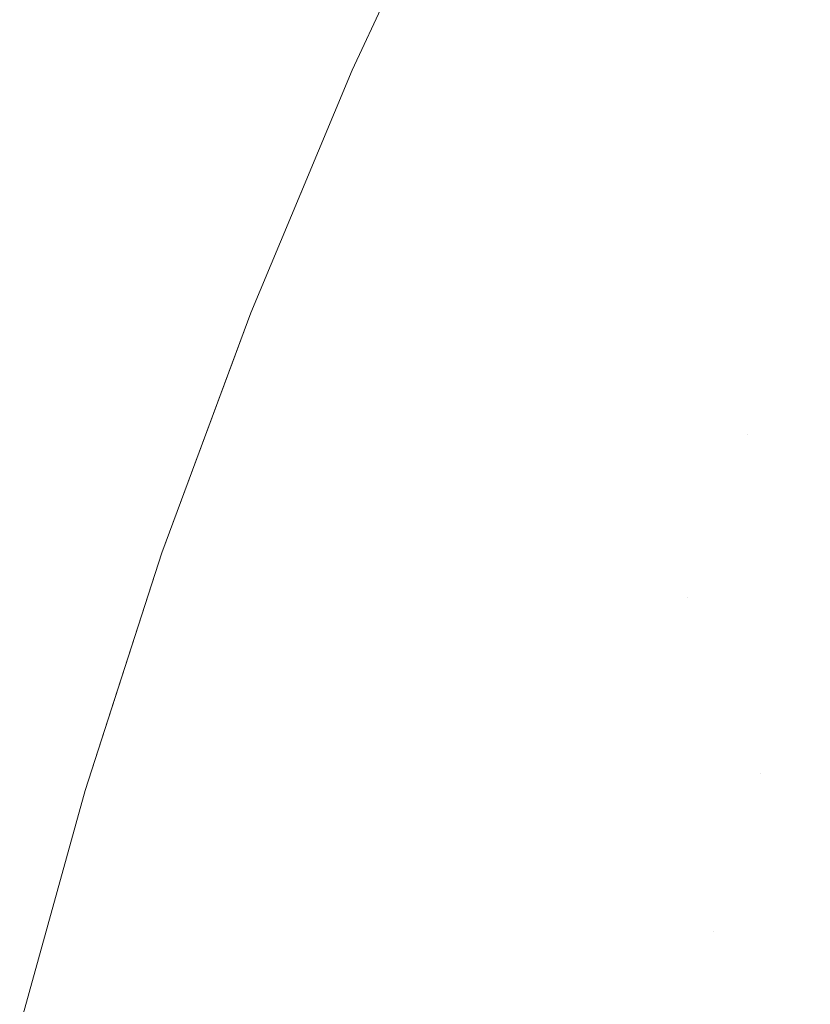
# Model space of a CAD drawing. Header units: centimetres. Extents: x -44.1 to 45.2, y 4.2 to 6.
# Tile 66 of 256: x -44.08463 to -44.07596, y 5.91552 to 5.9263. Entities that reach past the tile are written whole.
import ezdxf

# ---------------------------------------------------------------- set-up
doc = ezdxf.new("R2010")
doc.units = ezdxf.units.CM
doc.header["$LTSCALE"] = 2.54
doc.layers.add('Lucido design-1', color=7, linetype='Continuous')

# ---------------------------------------------------------------- blocks, each defined once
blk = doc.blocks.new('Gruppo-4-1')
at = {"color": 7, "linetype": 'Continuous', "lineweight": 9}
for points, invisible_edges in [([(-44.079722, 5.928443, -2276.92217), (-44.080982, 5.925751, -2276.92217), (-44.080982, 5.925751, -2276.32217), (-44.079831, 5.92821, -2276.32217)], 10), ([(-44.080715, 5.926298, -2276.923732), (-44.080982, 5.925751, -2276.92217), (-44.079722, 5.928443, -2276.92217), (-44.079816, 5.928209, -2276.923732)], 13), ([(-44.079816, 5.928209, -2276.320608), (-44.079831, 5.92821, -2276.32217), (-44.080982, 5.925751, -2276.32217), (-44.080715, 5.926298, -2276.320608)], 13), ([(-44.080715, 5.926298, -2276.320608), (-44.080656, 5.926288, -2276.319046), (-44.079757, 5.928198, -2276.319046), (-44.079816, 5.928209, -2276.320608)], 15), ([(-44.079816, 5.928209, -2276.923732), (-44.079757, 5.928198, -2276.925294), (-44.080656, 5.926288, -2276.925294), (-44.080715, 5.926298, -2276.923732)], 15), ([(-44.079659, 5.928181, -2276.317485), (-44.079757, 5.928198, -2276.319046), (-44.080656, 5.926288, -2276.319046), (-44.080558, 5.926272, -2276.317485)], 15), ([(-44.080558, 5.926272, -2276.926855), (-44.080656, 5.926288, -2276.925294), (-44.079757, 5.928198, -2276.925294), (-44.079659, 5.928181, -2276.926855)], 15), ([(-44.080558, 5.926272, -2276.317485), (-44.08042, 5.92625, -2276.315926), (-44.079522, 5.928157, -2276.315926), (-44.079659, 5.928181, -2276.317485)], 15), ([(-44.079659, 5.928181, -2276.926855), (-44.079522, 5.928157, -2276.928414), (-44.08042, 5.92625, -2276.928414), (-44.080558, 5.926272, -2276.926855)], 15), ([(-44.079346, 5.928127, -2276.314369), (-44.079522, 5.928157, -2276.315926), (-44.08042, 5.92625, -2276.315926), (-44.080242, 5.926221, -2276.314369)], 15), ([(-44.080242, 5.926221, -2276.929971), (-44.08042, 5.92625, -2276.928414), (-44.079522, 5.928157, -2276.928414), (-44.079346, 5.928127, -2276.929971)], 15), ([(-44.080242, 5.926221, -2276.314369), (-44.080026, 5.926187, -2276.312816), (-44.07913, 5.928089, -2276.312816), (-44.079346, 5.928127, -2276.314369)], 15), ([(-44.079346, 5.928127, -2276.929971), (-44.07913, 5.928089, -2276.931524), (-44.080026, 5.926187, -2276.931524), (-44.080242, 5.926221, -2276.929971)], 15), ([(-44.078877, 5.928045, -2276.311265), (-44.07913, 5.928089, -2276.312816), (-44.080026, 5.926187, -2276.312816), (-44.079771, 5.926145, -2276.311265)], 15), ([(-44.079771, 5.926145, -2276.933075), (-44.080026, 5.926187, -2276.931524), (-44.07913, 5.928089, -2276.931524), (-44.078877, 5.928045, -2276.933075)], 15), ([(-44.079771, 5.926145, -2276.311265), (-44.079476, 5.926098, -2276.309719), (-44.078584, 5.927994, -2276.309719), (-44.078877, 5.928045, -2276.311265)], 15), ([(-44.078877, 5.928045, -2276.933075), (-44.078584, 5.927994, -2276.934621), (-44.079476, 5.926098, -2276.934621), (-44.079771, 5.926145, -2276.933075)], 15), ([(-44.078253, 5.927937, -2276.308177), (-44.078584, 5.927994, -2276.309719), (-44.079476, 5.926098, -2276.309719), (-44.079144, 5.926044, -2276.308177)], 15), ([(-44.079144, 5.926044, -2276.936163), (-44.079476, 5.926098, -2276.934621), (-44.078584, 5.927994, -2276.934621), (-44.078253, 5.927937, -2276.936163)], 15), ([(-44.079144, 5.926044, -2276.308177), (-44.078773, 5.925984, -2276.30664), (-44.077884, 5.927872, -2276.30664), (-44.078253, 5.927937, -2276.308177)], 15), ([(-44.078253, 5.927937, -2276.936163), (-44.077884, 5.927872, -2276.9377), (-44.078773, 5.925984, -2276.9377), (-44.079144, 5.926044, -2276.936163)], 15), ([(-44.077477, 5.927801, -2276.305108), (-44.077884, 5.927872, -2276.30664), (-44.078773, 5.925984, -2276.30664), (-44.078364, 5.925918, -2276.305108)], 15), ([(-44.078364, 5.925918, -2276.939231), (-44.078773, 5.925984, -2276.9377), (-44.077884, 5.927872, -2276.9377), (-44.077477, 5.927801, -2276.939231)], 15), ([(-44.078364, 5.925918, -2276.305108), (-44.077917, 5.925846, -2276.303583), (-44.077033, 5.927724, -2276.303583), (-44.077477, 5.927801, -2276.305108)], 15), ([(-44.077477, 5.927801, -2276.939231), (-44.077033, 5.927724, -2276.940757), (-44.077917, 5.925846, -2276.940757), (-44.078364, 5.925918, -2276.939231)], 15), ([(-44.076551, 5.92764, -2276.302065), (-44.077033, 5.927724, -2276.303583), (-44.077917, 5.925846, -2276.303583), (-44.077433, 5.925768, -2276.302065)], 15), ([(-44.077433, 5.925768, -2276.942275), (-44.077917, 5.925846, -2276.940757), (-44.077033, 5.927724, -2276.940757), (-44.076551, 5.92764, -2276.942275)], 15), ([(-44.077433, 5.925768, -2276.302065), (-44.076911, 5.925684, -2276.300554), (-44.076033, 5.92755, -2276.300554), (-44.076551, 5.92764, -2276.302065)], 15), ([(-44.076551, 5.92764, -2276.942275), (-44.076033, 5.92755, -2276.943786), (-44.076911, 5.925684, -2276.943786), (-44.077433, 5.925768, -2276.942275)], 15), ([(-44.075478, 5.927453, -2276.29905), (-44.076033, 5.92755, -2276.300554), (-44.076911, 5.925684, -2276.300554), (-44.076353, 5.925594, -2276.29905)], 15), ([(-44.076353, 5.925594, -2276.94529), (-44.076911, 5.925684, -2276.943786), (-44.076033, 5.92755, -2276.943786), (-44.075478, 5.927453, -2276.94529)], 15), ([(-44.076353, 5.925594, -2276.29905), (-44.075759, 5.925498, -2276.297555), (-44.074887, 5.92735, -2276.297555), (-44.075478, 5.927453, -2276.29905)], 15), ([(-44.075478, 5.927453, -2276.94529), (-44.074887, 5.92735, -2276.946785), (-44.075759, 5.925498, -2276.946785), (-44.076353, 5.925594, -2276.94529)], 15), ([(-44.081539, 5.924406, -2276.320608), (-44.080715, 5.926298, -2276.320608), (-44.080982, 5.925751, -2276.32217)], 11), ([(-44.081539, 5.924406, -2276.320608), (-44.08148, 5.924397, -2276.319046), (-44.080656, 5.926288, -2276.319046), (-44.080715, 5.926298, -2276.320608)], 15), ([(-44.080982, 5.925751, -2276.92217), (-44.080715, 5.926298, -2276.923732), (-44.081539, 5.924406, -2276.923732)], 11), ([(-44.080715, 5.926298, -2276.923732), (-44.080656, 5.926288, -2276.925294), (-44.08148, 5.924397, -2276.925294), (-44.081539, 5.924406, -2276.923732)], 15), ([(-44.080558, 5.926272, -2276.317485), (-44.080656, 5.926288, -2276.319046), (-44.08148, 5.924397, -2276.319046), (-44.08138, 5.924382, -2276.317485)], 15), ([(-44.08138, 5.924382, -2276.926855), (-44.08148, 5.924397, -2276.925294), (-44.080656, 5.926288, -2276.925294), (-44.080558, 5.926272, -2276.926855)], 15), ([(-44.08138, 5.924382, -2276.317485), (-44.081242, 5.924361, -2276.315926), (-44.08042, 5.92625, -2276.315926), (-44.080558, 5.926272, -2276.317485)], 15), ([(-44.080558, 5.926272, -2276.926855), (-44.08042, 5.92625, -2276.928414), (-44.081242, 5.924361, -2276.928414), (-44.08138, 5.924382, -2276.926855)], 15), ([(-44.080242, 5.926221, -2276.314369), (-44.08042, 5.92625, -2276.315926), (-44.081242, 5.924361, -2276.315926), (-44.081064, 5.924335, -2276.314369)], 15), ([(-44.081064, 5.924335, -2276.929971), (-44.081242, 5.924361, -2276.928414), (-44.08042, 5.92625, -2276.928414), (-44.080242, 5.926221, -2276.929971)], 15), ([(-44.081064, 5.924335, -2276.314369), (-44.080846, 5.924302, -2276.312816), (-44.080026, 5.926187, -2276.312816), (-44.080242, 5.926221, -2276.314369)], 15), ([(-44.080242, 5.926221, -2276.929971), (-44.080026, 5.926187, -2276.931524), (-44.080846, 5.924302, -2276.931524), (-44.081064, 5.924335, -2276.929971)], 15), ([(-44.079771, 5.926145, -2276.311265), (-44.080026, 5.926187, -2276.312816), (-44.080846, 5.924302, -2276.312816), (-44.080589, 5.924264, -2276.311265)], 15), ([(-44.080589, 5.924264, -2276.933075), (-44.080846, 5.924302, -2276.931524), (-44.080026, 5.926187, -2276.931524), (-44.079771, 5.926145, -2276.933075)], 15), ([(-44.080589, 5.924264, -2276.311265), (-44.080294, 5.92422, -2276.309719), (-44.079476, 5.926098, -2276.309719), (-44.079771, 5.926145, -2276.311265)], 15), ([(-44.079771, 5.926145, -2276.933075), (-44.079476, 5.926098, -2276.934621), (-44.080294, 5.92422, -2276.934621), (-44.080589, 5.924264, -2276.933075)], 15), ([(-44.079144, 5.926044, -2276.308177), (-44.079476, 5.926098, -2276.309719), (-44.080294, 5.92422, -2276.309719), (-44.079959, 5.92417, -2276.308177)], 15), ([(-44.079959, 5.92417, -2276.936163), (-44.080294, 5.92422, -2276.934621), (-44.079476, 5.926098, -2276.934621), (-44.079144, 5.926044, -2276.936163)], 15), ([(-44.079959, 5.92417, -2276.308177), (-44.079586, 5.924115, -2276.30664), (-44.078773, 5.925984, -2276.30664), (-44.079144, 5.926044, -2276.308177)], 15), ([(-44.079144, 5.926044, -2276.936163), (-44.078773, 5.925984, -2276.9377), (-44.079586, 5.924115, -2276.9377), (-44.079959, 5.92417, -2276.936163)], 15), ([(-44.078364, 5.925918, -2276.305108), (-44.078773, 5.925984, -2276.30664), (-44.079586, 5.924115, -2276.30664), (-44.079175, 5.924054, -2276.305108)], 15), ([(-44.079175, 5.924054, -2276.939231), (-44.079586, 5.924115, -2276.9377), (-44.078773, 5.925984, -2276.9377), (-44.078364, 5.925918, -2276.939231)], 15), ([(-44.079175, 5.924054, -2276.305108), (-44.078726, 5.923987, -2276.303583), (-44.077917, 5.925846, -2276.303583), (-44.078364, 5.925918, -2276.305108)], 15), ([(-44.078364, 5.925918, -2276.939231), (-44.077917, 5.925846, -2276.940757), (-44.078726, 5.923987, -2276.940757), (-44.079175, 5.924054, -2276.939231)], 15), ([(-44.077433, 5.925768, -2276.302065), (-44.077917, 5.925846, -2276.303583), (-44.078726, 5.923987, -2276.303583), (-44.078239, 5.923914, -2276.302065)], 15), ([(-44.078239, 5.923914, -2276.942275), (-44.078726, 5.923987, -2276.940757), (-44.077917, 5.925846, -2276.940757), (-44.077433, 5.925768, -2276.942275)], 15), ([(-44.080982, 5.925751, -2276.32217), (-44.081545, 5.924403, -2276.32217), (-44.081539, 5.924406, -2276.320608)], 10), ([(-44.081545, 5.924403, -2276.32217), (-44.080982, 5.925751, -2276.32217), (-44.080982, 5.925751, -2276.92217), (-44.081545, 5.924403, -2276.92217)], 10), ([(-44.081539, 5.924406, -2276.923732), (-44.081545, 5.924403, -2276.92217), (-44.080982, 5.925751, -2276.92217)], 9), ([(-44.078239, 5.923914, -2276.302065), (-44.077715, 5.923836, -2276.300554), (-44.076911, 5.925684, -2276.300554), (-44.077433, 5.925768, -2276.302065)], 15), ([(-44.077433, 5.925768, -2276.942275), (-44.076911, 5.925684, -2276.943786), (-44.077715, 5.923836, -2276.943786), (-44.078239, 5.923914, -2276.942275)], 15), ([(-44.076353, 5.925594, -2276.29905), (-44.076911, 5.925684, -2276.300554), (-44.077715, 5.923836, -2276.300554), (-44.077154, 5.923753, -2276.29905)], 15), ([(-44.077154, 5.923753, -2276.94529), (-44.077715, 5.923836, -2276.943786), (-44.076911, 5.925684, -2276.943786), (-44.076353, 5.925594, -2276.94529)], 15), ([(-44.077154, 5.923753, -2276.29905), (-44.076557, 5.923664, -2276.297555), (-44.075759, 5.925498, -2276.297555), (-44.076353, 5.925594, -2276.29905)], 15), ([(-44.076353, 5.925594, -2276.94529), (-44.075759, 5.925498, -2276.946785), (-44.076557, 5.923664, -2276.946785), (-44.077154, 5.923753, -2276.94529)], 15), ([(-44.075128, 5.925397, -2276.296068), (-44.075759, 5.925498, -2276.297555), (-44.076557, 5.923664, -2276.297555), (-44.075923, 5.92357, -2276.296068)], 15), ([(-44.075923, 5.92357, -2276.948272), (-44.076557, 5.923664, -2276.946785), (-44.075759, 5.925498, -2276.946785), (-44.075128, 5.925397, -2276.948272)], 15), ([(-44.082093, 5.923092, -2276.32217), (-44.082289, 5.922533, -2276.320608), (-44.081539, 5.924406, -2276.320608)], 11), ([(-44.082289, 5.922533, -2276.320608), (-44.08223, 5.922525, -2276.319046), (-44.08148, 5.924397, -2276.319046), (-44.081539, 5.924406, -2276.320608)], 15), ([(-44.081539, 5.924406, -2276.923732), (-44.082289, 5.922533, -2276.923732), (-44.082093, 5.923092, -2276.92217)], 11), ([(-44.081539, 5.924406, -2276.923732), (-44.08148, 5.924397, -2276.925294), (-44.08223, 5.922525, -2276.925294), (-44.082289, 5.922533, -2276.923732)], 15), ([(-44.08138, 5.924382, -2276.317485), (-44.08148, 5.924397, -2276.319046), (-44.08223, 5.922525, -2276.319046), (-44.08213, 5.922511, -2276.317485)], 15), ([(-44.08213, 5.922511, -2276.926855), (-44.08223, 5.922525, -2276.925294), (-44.08148, 5.924397, -2276.925294), (-44.08138, 5.924382, -2276.926855)], 15), ([(-44.08213, 5.922511, -2276.317485), (-44.081991, 5.922492, -2276.315926), (-44.081242, 5.924361, -2276.315926), (-44.08138, 5.924382, -2276.317485)], 15), ([(-44.08138, 5.924382, -2276.926855), (-44.081242, 5.924361, -2276.928414), (-44.081991, 5.922492, -2276.928414), (-44.08213, 5.922511, -2276.926855)], 15), ([(-44.081539, 5.924406, -2276.320608), (-44.081545, 5.924403, -2276.32217), (-44.082093, 5.923092, -2276.32217)], 9), ([(-44.082093, 5.923092, -2276.92217), (-44.081545, 5.924403, -2276.92217), (-44.081539, 5.924406, -2276.923732)], 10), ([(-44.081545, 5.924403, -2276.92217), (-44.082093, 5.923092, -2276.92217), (-44.082093, 5.923092, -2276.32217), (-44.081545, 5.924403, -2276.32217)], 10), ([(-44.081064, 5.924335, -2276.314369), (-44.081242, 5.924361, -2276.315926), (-44.081991, 5.922492, -2276.315926), (-44.081812, 5.922467, -2276.314369)], 15), ([(-44.081812, 5.922467, -2276.929971), (-44.081991, 5.922492, -2276.928414), (-44.081242, 5.924361, -2276.928414), (-44.081064, 5.924335, -2276.929971)], 15), ([(-44.081812, 5.922467, -2276.314369), (-44.081593, 5.922438, -2276.312816), (-44.080846, 5.924302, -2276.312816), (-44.081064, 5.924335, -2276.314369)], 15), ([(-44.081064, 5.924335, -2276.929971), (-44.080846, 5.924302, -2276.931524), (-44.081593, 5.922438, -2276.931524), (-44.081812, 5.922467, -2276.929971)], 15), ([(-44.080589, 5.924264, -2276.311265), (-44.080846, 5.924302, -2276.312816), (-44.081593, 5.922438, -2276.312816), (-44.081335, 5.922402, -2276.311265)], 15), ([(-44.081335, 5.922402, -2276.933075), (-44.081593, 5.922438, -2276.931524), (-44.080846, 5.924302, -2276.931524), (-44.080589, 5.924264, -2276.933075)], 15), ([(-44.081335, 5.922402, -2276.311265), (-44.081039, 5.922362, -2276.309719), (-44.080294, 5.92422, -2276.309719), (-44.080589, 5.924264, -2276.311265)], 15), ([(-44.080589, 5.924264, -2276.933075), (-44.080294, 5.92422, -2276.934621), (-44.081039, 5.922362, -2276.934621), (-44.081335, 5.922402, -2276.933075)], 15), ([(-44.079959, 5.92417, -2276.308177), (-44.080294, 5.92422, -2276.309719), (-44.081039, 5.922362, -2276.309719), (-44.080703, 5.922316, -2276.308177)], 15), ([(-44.080703, 5.922316, -2276.936163), (-44.081039, 5.922362, -2276.934621), (-44.080294, 5.92422, -2276.934621), (-44.079959, 5.92417, -2276.936163)], 15), ([(-44.080703, 5.922316, -2276.308177), (-44.080328, 5.922265, -2276.30664), (-44.079586, 5.924115, -2276.30664), (-44.079959, 5.92417, -2276.308177)], 15), ([(-44.079959, 5.92417, -2276.936163), (-44.079586, 5.924115, -2276.9377), (-44.080328, 5.922265, -2276.9377), (-44.080703, 5.922316, -2276.936163)], 15), ([(-44.079175, 5.924054, -2276.305108), (-44.079586, 5.924115, -2276.30664), (-44.080328, 5.922265, -2276.30664), (-44.079915, 5.922208, -2276.305108)], 15), ([(-44.079915, 5.922208, -2276.939231), (-44.080328, 5.922265, -2276.9377), (-44.079586, 5.924115, -2276.9377), (-44.079175, 5.924054, -2276.939231)], 15), ([(-44.079915, 5.922208, -2276.305108), (-44.079464, 5.922146, -2276.303583), (-44.078726, 5.923987, -2276.303583), (-44.079175, 5.924054, -2276.305108)], 15), ([(-44.079175, 5.924054, -2276.939231), (-44.078726, 5.923987, -2276.940757), (-44.079464, 5.922146, -2276.940757), (-44.079915, 5.922208, -2276.939231)], 15), ([(-44.078239, 5.923914, -2276.302065), (-44.078726, 5.923987, -2276.303583), (-44.079464, 5.922146, -2276.303583), (-44.078975, 5.92208, -2276.302065)], 15), ([(-44.078975, 5.92208, -2276.942275), (-44.079464, 5.922146, -2276.940757), (-44.078726, 5.923987, -2276.940757), (-44.078239, 5.923914, -2276.942275)], 15), ([(-44.078975, 5.92208, -2276.302065), (-44.078448, 5.922008, -2276.300554), (-44.077715, 5.923836, -2276.300554), (-44.078239, 5.923914, -2276.302065)], 15), ([(-44.078239, 5.923914, -2276.942275), (-44.077715, 5.923836, -2276.943786), (-44.078448, 5.922008, -2276.943786), (-44.078975, 5.92208, -2276.942275)], 15), ([(-44.077154, 5.923753, -2276.29905), (-44.077715, 5.923836, -2276.300554), (-44.078448, 5.922008, -2276.300554), (-44.077885, 5.921931, -2276.29905)], 15), ([(-44.077885, 5.921931, -2276.94529), (-44.078448, 5.922008, -2276.943786), (-44.077715, 5.923836, -2276.943786), (-44.077154, 5.923753, -2276.94529)], 15), ([(-44.077885, 5.921931, -2276.29905), (-44.077284, 5.921849, -2276.297555), (-44.076557, 5.923664, -2276.297555), (-44.077154, 5.923753, -2276.29905)], 15), ([(-44.077154, 5.923753, -2276.94529), (-44.076557, 5.923664, -2276.946785), (-44.077284, 5.921849, -2276.946785), (-44.077885, 5.921931, -2276.94529)], 15), ([(-44.075923, 5.92357, -2276.296068), (-44.076557, 5.923664, -2276.297555), (-44.077284, 5.921849, -2276.297555), (-44.076648, 5.921762, -2276.296068)], 15), ([(-44.076648, 5.921762, -2276.948272), (-44.077284, 5.921849, -2276.946785), (-44.076557, 5.923664, -2276.946785), (-44.075923, 5.92357, -2276.948272)], 15), ([(-44.075923, 5.92357, -2276.296068), (-44.076648, 5.921762, -2276.296068), (-44.075975, 5.92167, -2276.29459), (-44.075623, 5.922567, -2276.29459)], 15), ([(-44.075923, 5.92357, -2276.948272), (-44.075254, 5.92347, -2276.94975), (-44.075975, 5.92167, -2276.94975), (-44.076648, 5.921762, -2276.948272)], 15), ([(-44.075268, 5.921573, -2276.951217), (-44.075975, 5.92167, -2276.94975), (-44.075254, 5.92347, -2276.94975), (-44.07455, 5.923365, -2276.951217)], 15), ([(-44.082093, 5.923092, -2276.92217), (-44.083066, 5.920463, -2276.92217), (-44.083066, 5.920463, -2276.32217), (-44.0823, 5.922532, -2276.32217)], 10), ([(-44.082969, 5.92068, -2276.923732), (-44.083066, 5.920463, -2276.92217), (-44.082093, 5.923092, -2276.92217), (-44.082289, 5.922533, -2276.923732)], 13), ([(-44.082093, 5.923092, -2276.32217), (-44.0823, 5.922532, -2276.32217), (-44.082289, 5.922533, -2276.320608)], 10), ([(-44.0823, 5.922532, -2276.32217), (-44.082093, 5.923092, -2276.32217), (-44.082093, 5.923092, -2276.92217)], 10), ([(-44.082289, 5.922533, -2276.320608), (-44.0823, 5.922532, -2276.32217), (-44.083066, 5.920463, -2276.32217), (-44.082969, 5.92068, -2276.320608)], 13), ([(-44.082969, 5.92068, -2276.320608), (-44.082909, 5.920673, -2276.319046), (-44.08223, 5.922525, -2276.319046), (-44.082289, 5.922533, -2276.320608)], 15), ([(-44.082289, 5.922533, -2276.923732), (-44.08223, 5.922525, -2276.925294), (-44.082909, 5.920673, -2276.925294), (-44.082969, 5.92068, -2276.923732)], 15), ([(-44.08213, 5.922511, -2276.317485), (-44.08223, 5.922525, -2276.319046), (-44.082909, 5.920673, -2276.319046), (-44.082809, 5.92066, -2276.317485)], 15), ([(-44.082809, 5.92066, -2276.926855), (-44.082909, 5.920673, -2276.925294), (-44.08223, 5.922525, -2276.925294), (-44.08213, 5.922511, -2276.926855)], 15), ([(-44.082809, 5.92066, -2276.317485), (-44.082669, 5.920643, -2276.315926), (-44.081991, 5.922492, -2276.315926), (-44.08213, 5.922511, -2276.317485)], 15), ([(-44.08213, 5.922511, -2276.926855), (-44.081991, 5.922492, -2276.928414), (-44.082669, 5.920643, -2276.928414), (-44.082809, 5.92066, -2276.926855)], 15), ([(-44.081812, 5.922467, -2276.314369), (-44.081991, 5.922492, -2276.315926), (-44.082669, 5.920643, -2276.315926), (-44.08249, 5.92062, -2276.314369)], 15), ([(-44.08249, 5.92062, -2276.929971), (-44.082669, 5.920643, -2276.928414), (-44.081991, 5.922492, -2276.928414), (-44.081812, 5.922467, -2276.929971)], 15), ([(-44.074917, 5.922467, -2276.293122), (-44.075623, 5.922567, -2276.29459), (-44.075975, 5.92167, -2276.29459), (-44.075268, 5.921573, -2276.293122)], 15), ([(-44.08249, 5.92062, -2276.314369), (-44.08227, 5.920593, -2276.312816), (-44.081593, 5.922438, -2276.312816), (-44.081812, 5.922467, -2276.314369)], 15), ([(-44.081812, 5.922467, -2276.929971), (-44.081593, 5.922438, -2276.931524), (-44.08227, 5.920593, -2276.931524), (-44.08249, 5.92062, -2276.929971)], 15), ([(-44.081335, 5.922402, -2276.311265), (-44.081593, 5.922438, -2276.312816), (-44.08227, 5.920593, -2276.312816), (-44.082011, 5.920561, -2276.311265)], 15), ([(-44.082011, 5.920561, -2276.933075), (-44.08227, 5.920593, -2276.931524), (-44.081593, 5.922438, -2276.931524), (-44.081335, 5.922402, -2276.933075)], 15), ([(-44.082011, 5.920561, -2276.311265), (-44.081713, 5.920523, -2276.309719), (-44.081039, 5.922362, -2276.309719), (-44.081335, 5.922402, -2276.311265)], 15), ([(-44.081335, 5.922402, -2276.933075), (-44.081039, 5.922362, -2276.934621), (-44.081713, 5.920523, -2276.934621), (-44.082011, 5.920561, -2276.933075)], 15), ([(-44.080703, 5.922316, -2276.308177), (-44.081039, 5.922362, -2276.309719), (-44.081713, 5.920523, -2276.309719), (-44.081376, 5.920481, -2276.308177)], 15), ([(-44.081376, 5.920481, -2276.936163), (-44.081713, 5.920523, -2276.934621), (-44.081039, 5.922362, -2276.934621), (-44.080703, 5.922316, -2276.936163)], 15), ([(-44.081376, 5.920481, -2276.308177), (-44.081, 5.920434, -2276.30664), (-44.080328, 5.922265, -2276.30664), (-44.080703, 5.922316, -2276.308177)], 15), ([(-44.080703, 5.922316, -2276.936163), (-44.080328, 5.922265, -2276.9377), (-44.081, 5.920434, -2276.9377), (-44.081376, 5.920481, -2276.936163)], 15), ([(-44.079915, 5.922208, -2276.305108), (-44.080328, 5.922265, -2276.30664), (-44.081, 5.920434, -2276.30664), (-44.080585, 5.920382, -2276.305108)], 15), ([(-44.080585, 5.920382, -2276.939231), (-44.081, 5.920434, -2276.9377), (-44.080328, 5.922265, -2276.9377), (-44.079915, 5.922208, -2276.939231)], 15), ([(-44.080585, 5.920382, -2276.305108), (-44.080132, 5.920326, -2276.303583), (-44.079464, 5.922146, -2276.303583), (-44.079915, 5.922208, -2276.305108)], 15), ([(-44.079915, 5.922208, -2276.939231), (-44.079464, 5.922146, -2276.940757), (-44.080132, 5.920326, -2276.940757), (-44.080585, 5.920382, -2276.939231)], 15), ([(-44.078975, 5.92208, -2276.302065), (-44.079464, 5.922146, -2276.303583), (-44.080132, 5.920326, -2276.303583), (-44.079641, 5.920265, -2276.302065)], 15), ([(-44.079641, 5.920265, -2276.942275), (-44.080132, 5.920326, -2276.940757), (-44.079464, 5.922146, -2276.940757), (-44.078975, 5.92208, -2276.942275)], 15), ([(-44.079641, 5.920265, -2276.302065), (-44.079112, 5.920199, -2276.300554), (-44.078448, 5.922008, -2276.300554), (-44.078975, 5.92208, -2276.302065)], 15), ([(-44.078975, 5.92208, -2276.942275), (-44.078448, 5.922008, -2276.943786), (-44.079112, 5.920199, -2276.943786), (-44.079641, 5.920265, -2276.942275)], 15), ([(-44.077885, 5.921931, -2276.29905), (-44.078448, 5.922008, -2276.300554), (-44.079112, 5.920199, -2276.300554), (-44.078546, 5.920128, -2276.29905)], 15), ([(-44.078546, 5.920128, -2276.94529), (-44.079112, 5.920199, -2276.943786), (-44.078448, 5.922008, -2276.943786), (-44.077885, 5.921931, -2276.94529)], 15), ([(-44.078546, 5.920128, -2276.29905), (-44.077943, 5.920053, -2276.297555), (-44.077284, 5.921849, -2276.297555), (-44.077885, 5.921931, -2276.29905)], 15), ([(-44.077885, 5.921931, -2276.94529), (-44.077284, 5.921849, -2276.946785), (-44.077943, 5.920053, -2276.946785), (-44.078546, 5.920128, -2276.94529)], 15), ([(-44.076648, 5.921762, -2276.296068), (-44.077284, 5.921849, -2276.297555), (-44.077943, 5.920053, -2276.297555), (-44.077304, 5.919973, -2276.296068)], 15), ([(-44.077304, 5.919973, -2276.948272), (-44.077943, 5.920053, -2276.946785), (-44.077284, 5.921849, -2276.946785), (-44.076648, 5.921762, -2276.948272)], 15), ([(-44.076648, 5.921762, -2276.296068), (-44.077304, 5.919973, -2276.296068), (-44.076629, 5.919889, -2276.29459), (-44.076311, 5.920777, -2276.29459)], 15), ([(-44.076648, 5.921762, -2276.948272), (-44.075975, 5.92167, -2276.94975), (-44.076629, 5.919889, -2276.94975), (-44.077304, 5.919973, -2276.948272)], 15), ([(-44.076311, 5.920777, -2276.29459), (-44.075975, 5.92167, -2276.29459), (-44.076648, 5.921762, -2276.296068)], 11), ([(-44.075918, 5.9198, -2276.951217), (-44.076629, 5.919889, -2276.94975), (-44.075975, 5.92167, -2276.94975), (-44.075268, 5.921573, -2276.951217)], 15), ([(-44.075268, 5.921573, -2276.293122), (-44.075975, 5.92167, -2276.29459), (-44.076311, 5.920777, -2276.29459), (-44.075601, 5.920684, -2276.293122)], 15), ([(-44.075601, 5.920684, -2276.293122), (-44.076311, 5.920777, -2276.29459), (-44.076629, 5.919889, -2276.29459), (-44.075918, 5.9198, -2276.293122)], 15), ([(-44.082969, 5.92068, -2276.320608), (-44.083066, 5.920463, -2276.32217), (-44.083589, 5.918847, -2276.32217), (-44.083581, 5.918848, -2276.320608)], 13), ([(-44.083581, 5.918848, -2276.320608), (-44.083521, 5.918842, -2276.319046), (-44.082909, 5.920673, -2276.319046), (-44.082969, 5.92068, -2276.320608)], 15), ([(-44.083066, 5.920463, -2276.92217), (-44.082969, 5.92068, -2276.923732), (-44.083581, 5.918848, -2276.923732)], 11), ([(-44.082969, 5.92068, -2276.923732), (-44.082909, 5.920673, -2276.925294), (-44.083521, 5.918842, -2276.925294), (-44.083581, 5.918848, -2276.923732)], 15), ([(-44.082809, 5.92066, -2276.317485), (-44.082909, 5.920673, -2276.319046), (-44.083521, 5.918842, -2276.319046), (-44.083421, 5.91883, -2276.317485)], 15), ([(-44.083421, 5.91883, -2276.926855), (-44.083521, 5.918842, -2276.925294), (-44.082909, 5.920673, -2276.925294), (-44.082809, 5.92066, -2276.926855)], 15), ([(-44.083421, 5.91883, -2276.317485), (-44.08328, 5.918814, -2276.315926), (-44.082669, 5.920643, -2276.315926), (-44.082809, 5.92066, -2276.317485)], 15), ([(-44.082809, 5.92066, -2276.926855), (-44.082669, 5.920643, -2276.928414), (-44.08328, 5.918814, -2276.928414), (-44.083421, 5.91883, -2276.926855)], 15), ([(-44.08249, 5.92062, -2276.314369), (-44.082669, 5.920643, -2276.315926), (-44.08328, 5.918814, -2276.315926), (-44.0831, 5.918794, -2276.314369)], 15), ([(-44.0831, 5.918794, -2276.929971), (-44.08328, 5.918814, -2276.928414), (-44.082669, 5.920643, -2276.928414), (-44.08249, 5.92062, -2276.929971)], 15), ([(-44.0831, 5.918794, -2276.314369), (-44.08288, 5.918769, -2276.312816), (-44.08227, 5.920593, -2276.312816), (-44.08249, 5.92062, -2276.314369)], 15), ([(-44.08249, 5.92062, -2276.929971), (-44.08227, 5.920593, -2276.931524), (-44.08288, 5.918769, -2276.931524), (-44.0831, 5.918794, -2276.929971)], 15), ([(-44.082011, 5.920561, -2276.311265), (-44.08227, 5.920593, -2276.312816), (-44.08288, 5.918769, -2276.312816), (-44.08262, 5.91874, -2276.311265)], 15), ([(-44.08262, 5.91874, -2276.933075), (-44.08288, 5.918769, -2276.931524), (-44.08227, 5.920593, -2276.931524), (-44.082011, 5.920561, -2276.933075)], 15), ([(-44.08262, 5.91874, -2276.311265), (-44.08232, 5.918706, -2276.309719), (-44.081713, 5.920523, -2276.309719), (-44.082011, 5.920561, -2276.311265)], 15), ([(-44.082011, 5.920561, -2276.933075), (-44.081713, 5.920523, -2276.934621), (-44.08232, 5.918706, -2276.934621), (-44.08262, 5.91874, -2276.933075)], 15), ([(-44.083066, 5.920463, -2276.92217), (-44.083908, 5.917859, -2276.92217), (-44.083908, 5.917859, -2276.32217), (-44.083589, 5.918847, -2276.32217)], 10), ([(-44.083581, 5.918848, -2276.923732), (-44.083908, 5.917859, -2276.92217), (-44.083066, 5.920463, -2276.92217)], 9), ([(-44.083589, 5.918847, -2276.32217), (-44.083066, 5.920463, -2276.32217), (-44.083066, 5.920463, -2276.92217)], 10), ([(-44.081376, 5.920481, -2276.308177), (-44.081713, 5.920523, -2276.309719), (-44.08232, 5.918706, -2276.309719), (-44.081982, 5.918667, -2276.308177)], 15), ([(-44.081982, 5.918667, -2276.936163), (-44.08232, 5.918706, -2276.934621), (-44.081713, 5.920523, -2276.934621), (-44.081376, 5.920481, -2276.936163)], 15), ([(-44.081982, 5.918667, -2276.308177), (-44.081604, 5.918625, -2276.30664), (-44.081, 5.920434, -2276.30664), (-44.081376, 5.920481, -2276.308177)], 15), ([(-44.081376, 5.920481, -2276.936163), (-44.081, 5.920434, -2276.9377), (-44.081604, 5.918625, -2276.9377), (-44.081982, 5.918667, -2276.936163)], 15), ([(-44.080585, 5.920382, -2276.305108), (-44.081, 5.920434, -2276.30664), (-44.081604, 5.918625, -2276.30664), (-44.081188, 5.918577, -2276.305108)], 15), ([(-44.081188, 5.918577, -2276.939231), (-44.081604, 5.918625, -2276.9377), (-44.081, 5.920434, -2276.9377), (-44.080585, 5.920382, -2276.939231)], 15), ([(-44.081188, 5.918577, -2276.305108), (-44.080733, 5.918526, -2276.303583), (-44.080132, 5.920326, -2276.303583), (-44.080585, 5.920382, -2276.305108)], 15), ([(-44.080585, 5.920382, -2276.939231), (-44.080132, 5.920326, -2276.940757), (-44.080733, 5.918526, -2276.940757), (-44.081188, 5.918577, -2276.939231)], 15), ([(-44.079641, 5.920265, -2276.302065), (-44.080132, 5.920326, -2276.303583), (-44.080733, 5.918526, -2276.303583), (-44.08024, 5.91847, -2276.302065)], 15), ([(-44.08024, 5.91847, -2276.942275), (-44.080733, 5.918526, -2276.940757), (-44.080132, 5.920326, -2276.940757), (-44.079641, 5.920265, -2276.942275)], 15), ([(-44.08024, 5.91847, -2276.302065), (-44.07971, 5.91841, -2276.300554), (-44.079112, 5.920199, -2276.300554), (-44.079641, 5.920265, -2276.302065)], 15), ([(-44.079641, 5.920265, -2276.942275), (-44.079112, 5.920199, -2276.943786), (-44.07971, 5.91841, -2276.943786), (-44.08024, 5.91847, -2276.942275)], 15), ([(-44.078546, 5.920128, -2276.29905), (-44.079112, 5.920199, -2276.300554), (-44.07971, 5.91841, -2276.300554), (-44.079142, 5.918346, -2276.29905)], 15), ([(-44.079142, 5.918346, -2276.94529), (-44.07971, 5.91841, -2276.943786), (-44.079112, 5.920199, -2276.943786), (-44.078546, 5.920128, -2276.94529)], 15), ([(-44.079142, 5.918346, -2276.29905), (-44.078537, 5.918277, -2276.297555), (-44.077943, 5.920053, -2276.297555), (-44.078546, 5.920128, -2276.29905)], 15), ([(-44.078546, 5.920128, -2276.94529), (-44.077943, 5.920053, -2276.946785), (-44.078537, 5.918277, -2276.946785), (-44.079142, 5.918346, -2276.94529)], 15), ([(-44.077304, 5.919973, -2276.296068), (-44.077943, 5.920053, -2276.297555), (-44.078537, 5.918277, -2276.297555), (-44.077895, 5.918205, -2276.296068)], 15), ([(-44.077895, 5.918205, -2276.948272), (-44.078537, 5.918277, -2276.946785), (-44.077943, 5.920053, -2276.946785), (-44.077304, 5.919973, -2276.948272)], 15), ([(-44.077304, 5.919973, -2276.296068), (-44.077895, 5.918205, -2276.296068), (-44.077217, 5.918128, -2276.29459), (-44.076931, 5.919006, -2276.29459)], 15), ([(-44.077304, 5.919973, -2276.948272), (-44.076629, 5.919889, -2276.94975), (-44.077217, 5.918128, -2276.94975), (-44.077895, 5.918205, -2276.948272)], 15), ([(-44.076931, 5.919006, -2276.29459), (-44.076629, 5.919889, -2276.29459), (-44.077304, 5.919973, -2276.296068)], 11), ([(-44.076504, 5.918047, -2276.951217), (-44.077217, 5.918128, -2276.94975), (-44.076629, 5.919889, -2276.94975), (-44.075918, 5.9198, -2276.951217)], 15), ([(-44.075918, 5.9198, -2276.293122), (-44.076629, 5.919889, -2276.29459), (-44.076931, 5.919006, -2276.29459), (-44.076219, 5.918921, -2276.293122)], 15), ([(-44.075918, 5.9198, -2276.951217), (-44.075173, 5.919707, -2276.952675), (-44.075756, 5.917962, -2276.952675), (-44.076504, 5.918047, -2276.951217)], 15), ([(-44.076219, 5.918921, -2276.293122), (-44.075472, 5.918832, -2276.291665), (-44.075173, 5.919707, -2276.291665), (-44.075918, 5.9198, -2276.293122)], 15), ([(-44.076219, 5.918921, -2276.293122), (-44.076931, 5.919006, -2276.29459), (-44.077217, 5.918128, -2276.29459), (-44.076504, 5.918047, -2276.293122)], 15), ([(-44.076504, 5.918047, -2276.293122), (-44.075756, 5.917962, -2276.291665), (-44.075472, 5.918832, -2276.291665), (-44.076219, 5.918921, -2276.293122)], 15), ([(-44.084128, 5.917038, -2276.320608), (-44.084067, 5.917032, -2276.319046), (-44.083521, 5.918842, -2276.319046), (-44.083581, 5.918848, -2276.320608)], 15), ([(-44.083908, 5.917859, -2276.32217), (-44.084128, 5.917038, -2276.320608), (-44.083581, 5.918848, -2276.320608)], 11), ([(-44.084128, 5.917038, -2276.923732), (-44.083908, 5.917859, -2276.92217), (-44.083581, 5.918848, -2276.923732)], 11), ([(-44.083581, 5.918848, -2276.923732), (-44.083521, 5.918842, -2276.925294), (-44.084067, 5.917032, -2276.925294), (-44.084128, 5.917038, -2276.923732)], 15), ([(-44.083421, 5.91883, -2276.317485), (-44.083521, 5.918842, -2276.319046), (-44.084067, 5.917032, -2276.319046), (-44.083967, 5.917022, -2276.317485)], 15), ([(-44.083967, 5.917022, -2276.926855), (-44.084067, 5.917032, -2276.925294), (-44.083521, 5.918842, -2276.925294), (-44.083421, 5.91883, -2276.926855)], 15), ([(-44.083967, 5.917022, -2276.317485), (-44.083826, 5.917007, -2276.315926), (-44.08328, 5.918814, -2276.315926), (-44.083421, 5.91883, -2276.317485)], 15), ([(-44.083421, 5.91883, -2276.926855), (-44.08328, 5.918814, -2276.928414), (-44.083826, 5.917007, -2276.928414), (-44.083967, 5.917022, -2276.926855)], 15), ([(-44.083581, 5.918848, -2276.320608), (-44.083589, 5.918847, -2276.32217), (-44.083908, 5.917859, -2276.32217)], 9), ([(-44.0831, 5.918794, -2276.314369), (-44.08328, 5.918814, -2276.315926), (-44.083826, 5.917007, -2276.315926), (-44.083645, 5.916989, -2276.314369)], 15), ([(-44.083645, 5.916989, -2276.929971), (-44.083826, 5.917007, -2276.928414), (-44.08328, 5.918814, -2276.928414), (-44.0831, 5.918794, -2276.929971)], 15), ([(-44.083645, 5.916989, -2276.314369), (-44.083424, 5.916967, -2276.312816), (-44.08288, 5.918769, -2276.312816), (-44.0831, 5.918794, -2276.314369)], 15), ([(-44.0831, 5.918794, -2276.929971), (-44.08288, 5.918769, -2276.931524), (-44.083424, 5.916967, -2276.931524), (-44.083645, 5.916989, -2276.929971)], 15), ([(-44.08262, 5.91874, -2276.311265), (-44.08288, 5.918769, -2276.312816), (-44.083424, 5.916967, -2276.312816), (-44.083163, 5.91694, -2276.311265)], 15), ([(-44.083163, 5.91694, -2276.933075), (-44.083424, 5.916967, -2276.931524), (-44.08288, 5.918769, -2276.931524), (-44.08262, 5.91874, -2276.933075)], 15), ([(-44.083163, 5.91694, -2276.311265), (-44.082863, 5.916909, -2276.309719), (-44.08232, 5.918706, -2276.309719), (-44.08262, 5.91874, -2276.311265)], 15), ([(-44.08262, 5.91874, -2276.933075), (-44.08232, 5.918706, -2276.934621), (-44.082863, 5.916909, -2276.934621), (-44.083163, 5.91694, -2276.933075)], 15), ([(-44.081982, 5.918667, -2276.308177), (-44.08232, 5.918706, -2276.309719), (-44.082863, 5.916909, -2276.309719), (-44.082523, 5.916875, -2276.308177)], 15), ([(-44.082523, 5.916875, -2276.936163), (-44.082863, 5.916909, -2276.934621), (-44.08232, 5.918706, -2276.934621), (-44.081982, 5.918667, -2276.936163)], 15), ([(-44.082523, 5.916875, -2276.308177), (-44.082144, 5.916836, -2276.30664), (-44.081604, 5.918625, -2276.30664), (-44.081982, 5.918667, -2276.308177)], 15), ([(-44.081982, 5.918667, -2276.936163), (-44.081604, 5.918625, -2276.9377), (-44.082144, 5.916836, -2276.9377), (-44.082523, 5.916875, -2276.936163)], 15), ([(-44.081188, 5.918577, -2276.305108), (-44.081604, 5.918625, -2276.30664), (-44.082144, 5.916836, -2276.30664), (-44.081727, 5.916794, -2276.305108)], 15), ([(-44.081727, 5.916794, -2276.939231), (-44.082144, 5.916836, -2276.9377), (-44.081604, 5.918625, -2276.9377), (-44.081188, 5.918577, -2276.939231)], 15), ([(-44.081727, 5.916794, -2276.305108), (-44.08127, 5.916747, -2276.303583), (-44.080733, 5.918526, -2276.303583), (-44.081188, 5.918577, -2276.305108)], 15), ([(-44.081188, 5.918577, -2276.939231), (-44.080733, 5.918526, -2276.940757), (-44.08127, 5.916747, -2276.940757), (-44.081727, 5.916794, -2276.939231)], 15), ([(-44.08024, 5.91847, -2276.302065), (-44.080733, 5.918526, -2276.303583), (-44.08127, 5.916747, -2276.303583), (-44.080776, 5.916697, -2276.302065)], 15), ([(-44.080776, 5.916697, -2276.942275), (-44.08127, 5.916747, -2276.940757), (-44.080733, 5.918526, -2276.940757), (-44.08024, 5.91847, -2276.942275)], 15), ([(-44.080776, 5.916697, -2276.302065), (-44.080243, 5.916642, -2276.300554), (-44.07971, 5.91841, -2276.300554), (-44.08024, 5.91847, -2276.302065)], 15), ([(-44.08024, 5.91847, -2276.942275), (-44.07971, 5.91841, -2276.943786), (-44.080243, 5.916642, -2276.943786), (-44.080776, 5.916697, -2276.942275)], 15), ([(-44.079142, 5.918346, -2276.29905), (-44.07971, 5.91841, -2276.300554), (-44.080243, 5.916642, -2276.300554), (-44.079673, 5.916584, -2276.29905)], 15), ([(-44.079673, 5.916584, -2276.94529), (-44.080243, 5.916642, -2276.943786), (-44.07971, 5.91841, -2276.943786), (-44.079142, 5.918346, -2276.94529)], 15), ([(-44.079673, 5.916584, -2276.29905), (-44.079066, 5.916523, -2276.297555), (-44.078537, 5.918277, -2276.297555), (-44.079142, 5.918346, -2276.29905)], 15), ([(-44.079142, 5.918346, -2276.94529), (-44.078537, 5.918277, -2276.946785), (-44.079066, 5.916523, -2276.946785), (-44.079673, 5.916584, -2276.94529)], 15), ([(-44.077895, 5.918205, -2276.296068), (-44.078537, 5.918277, -2276.297555), (-44.079066, 5.916523, -2276.297555), (-44.078423, 5.916457, -2276.296068)], 15), ([(-44.078423, 5.916457, -2276.948272), (-44.079066, 5.916523, -2276.946785), (-44.078537, 5.918277, -2276.946785), (-44.077895, 5.918205, -2276.948272)], 15), ([(-44.078423, 5.916457, -2276.296068), (-44.077743, 5.916388, -2276.29459), (-44.077217, 5.918128, -2276.29459), (-44.077895, 5.918205, -2276.296068)], 15), ([(-44.077895, 5.918205, -2276.948272), (-44.077217, 5.918128, -2276.94975), (-44.077743, 5.916388, -2276.94975), (-44.078423, 5.916457, -2276.948272)], 15), ([(-44.076504, 5.918047, -2276.293122), (-44.077217, 5.918128, -2276.29459), (-44.077743, 5.916388, -2276.29459), (-44.077027, 5.916315, -2276.293122)], 15), ([(-44.077027, 5.916315, -2276.951217), (-44.077743, 5.916388, -2276.94975), (-44.077217, 5.918128, -2276.94975), (-44.076504, 5.918047, -2276.951217)], 15), ([(-44.076504, 5.918047, -2276.293122), (-44.077027, 5.916315, -2276.293122), (-44.076276, 5.916238, -2276.291665), (-44.076023, 5.917098, -2276.291665)], 15), ([(-44.076504, 5.918047, -2276.951217), (-44.075756, 5.917962, -2276.952675), (-44.076276, 5.916238, -2276.952675), (-44.077027, 5.916315, -2276.951217)], 15), ([(-44.076023, 5.917098, -2276.291665), (-44.075756, 5.917962, -2276.291665), (-44.076504, 5.918047, -2276.293122)], 11), ([(-44.07549, 5.916158, -2276.954122), (-44.076276, 5.916238, -2276.952675), (-44.075756, 5.917962, -2276.952675), (-44.074972, 5.917874, -2276.954122)], 15), ([(-44.074972, 5.917874, -2276.290218), (-44.075756, 5.917962, -2276.291665), (-44.076023, 5.917098, -2276.291665), (-44.075239, 5.917013, -2276.290218)], 15), ([(-44.084611, 5.91525, -2276.320608), (-44.084128, 5.917038, -2276.320608), (-44.083908, 5.917859, -2276.32217), (-44.084625, 5.915277, -2276.32217)], 11), ([(-44.084625, 5.915277, -2276.92217), (-44.084625, 5.915277, -2276.32217), (-44.083908, 5.917859, -2276.32217), (-44.083908, 5.917859, -2276.92217)], 5), ([(-44.084611, 5.91525, -2276.923732), (-44.084625, 5.915277, -2276.92217), (-44.083908, 5.917859, -2276.92217), (-44.084128, 5.917038, -2276.923732)], 13), ([(-44.075239, 5.917013, -2276.290218), (-44.076023, 5.917098, -2276.291665), (-44.076276, 5.916238, -2276.291665), (-44.07549, 5.916158, -2276.290218)], 15), ([(-44.084611, 5.91525, -2276.320608), (-44.084551, 5.915245, -2276.319046), (-44.084067, 5.917032, -2276.319046), (-44.084128, 5.917038, -2276.320608)], 15), ([(-44.084128, 5.917038, -2276.923732), (-44.084067, 5.917032, -2276.925294), (-44.084551, 5.915245, -2276.925294), (-44.084611, 5.91525, -2276.923732)], 15), ([(-44.083967, 5.917022, -2276.317485), (-44.084067, 5.917032, -2276.319046), (-44.084551, 5.915245, -2276.319046), (-44.08445, 5.915236, -2276.317485)], 15), ([(-44.08445, 5.915236, -2276.926855), (-44.084551, 5.915245, -2276.925294), (-44.084067, 5.917032, -2276.925294), (-44.083967, 5.917022, -2276.926855)], 15), ([(-44.08445, 5.915236, -2276.317485), (-44.084308, 5.915223, -2276.315926), (-44.083826, 5.917007, -2276.315926), (-44.083967, 5.917022, -2276.317485)], 15), ([(-44.083967, 5.917022, -2276.926855), (-44.083826, 5.917007, -2276.928414), (-44.084308, 5.915223, -2276.928414), (-44.08445, 5.915236, -2276.926855)], 15), ([(-44.083645, 5.916989, -2276.314369), (-44.083826, 5.917007, -2276.315926), (-44.084308, 5.915223, -2276.315926), (-44.084127, 5.915206, -2276.314369)], 15), ([(-44.084127, 5.915206, -2276.929971), (-44.084308, 5.915223, -2276.928414), (-44.083826, 5.917007, -2276.928414), (-44.083645, 5.916989, -2276.929971)], 15), ([(-44.084127, 5.915206, -2276.314369), (-44.083905, 5.915186, -2276.312816), (-44.083424, 5.916967, -2276.312816), (-44.083645, 5.916989, -2276.314369)], 15), ([(-44.083645, 5.916989, -2276.929971), (-44.083424, 5.916967, -2276.931524), (-44.083905, 5.915186, -2276.931524), (-44.084127, 5.915206, -2276.929971)], 15), ([(-44.083163, 5.91694, -2276.311265), (-44.083424, 5.916967, -2276.312816), (-44.083905, 5.915186, -2276.312816), (-44.083644, 5.915162, -2276.311265)], 15), ([(-44.083644, 5.915162, -2276.933075), (-44.083905, 5.915186, -2276.931524), (-44.083424, 5.916967, -2276.931524), (-44.083163, 5.91694, -2276.933075)], 15), ([(-44.083644, 5.915162, -2276.311265), (-44.083343, 5.915135, -2276.309719), (-44.082863, 5.916909, -2276.309719), (-44.083163, 5.91694, -2276.311265)], 15), ([(-44.083163, 5.91694, -2276.933075), (-44.082863, 5.916909, -2276.934621), (-44.083343, 5.915135, -2276.934621), (-44.083644, 5.915162, -2276.933075)], 15), ([(-44.082523, 5.916875, -2276.308177), (-44.082863, 5.916909, -2276.309719), (-44.083343, 5.915135, -2276.309719), (-44.083002, 5.915104, -2276.308177)], 15), ([(-44.083002, 5.915104, -2276.936163), (-44.083343, 5.915135, -2276.934621), (-44.082863, 5.916909, -2276.934621), (-44.082523, 5.916875, -2276.936163)], 15), ([(-44.083002, 5.915104, -2276.308177), (-44.082622, 5.91507, -2276.30664), (-44.082144, 5.916836, -2276.30664), (-44.082523, 5.916875, -2276.308177)], 15), ([(-44.082523, 5.916875, -2276.936163), (-44.082144, 5.916836, -2276.9377), (-44.082622, 5.91507, -2276.9377), (-44.083002, 5.915104, -2276.936163)], 15), ([(-44.081727, 5.916794, -2276.305108), (-44.082144, 5.916836, -2276.30664), (-44.082622, 5.91507, -2276.30664), (-44.082203, 5.915032, -2276.305108)], 15), ([(-44.082203, 5.915032, -2276.939231), (-44.082622, 5.91507, -2276.9377), (-44.082144, 5.916836, -2276.9377), (-44.081727, 5.916794, -2276.939231)], 15), ([(-44.082203, 5.915032, -2276.305108), (-44.081745, 5.91499, -2276.303583), (-44.08127, 5.916747, -2276.303583), (-44.081727, 5.916794, -2276.305108)], 15), ([(-44.081727, 5.916794, -2276.939231), (-44.08127, 5.916747, -2276.940757), (-44.081745, 5.91499, -2276.940757), (-44.082203, 5.915032, -2276.939231)], 15), ([(-44.080776, 5.916697, -2276.302065), (-44.08127, 5.916747, -2276.303583), (-44.081745, 5.91499, -2276.303583), (-44.081249, 5.914945, -2276.302065)], 15), ([(-44.081249, 5.914945, -2276.942275), (-44.081745, 5.91499, -2276.940757), (-44.08127, 5.916747, -2276.940757), (-44.080776, 5.916697, -2276.942275)], 15), ([(-44.081249, 5.914945, -2276.302065), (-44.080715, 5.914896, -2276.300554), (-44.080243, 5.916642, -2276.300554), (-44.080776, 5.916697, -2276.302065)], 15), ([(-44.080776, 5.916697, -2276.942275), (-44.080243, 5.916642, -2276.943786), (-44.080715, 5.914896, -2276.943786), (-44.081249, 5.914945, -2276.942275)], 15), ([(-44.079673, 5.916584, -2276.29905), (-44.080243, 5.916642, -2276.300554), (-44.080715, 5.914896, -2276.300554), (-44.080144, 5.914845, -2276.29905)], 15), ([(-44.080144, 5.914845, -2276.94529), (-44.080715, 5.914896, -2276.943786), (-44.080243, 5.916642, -2276.943786), (-44.079673, 5.916584, -2276.94529)], 15), ([(-44.080144, 5.914845, -2276.29905), (-44.079535, 5.914789, -2276.297555), (-44.079066, 5.916523, -2276.297555), (-44.079673, 5.916584, -2276.29905)], 15), ([(-44.079673, 5.916584, -2276.94529), (-44.079066, 5.916523, -2276.946785), (-44.079535, 5.914789, -2276.946785), (-44.080144, 5.914845, -2276.94529)], 15), ([(-44.078423, 5.916457, -2276.296068), (-44.079066, 5.916523, -2276.297555), (-44.079535, 5.914789, -2276.297555), (-44.07889, 5.914731, -2276.296068)], 15), ([(-44.07889, 5.914731, -2276.948272), (-44.079535, 5.914789, -2276.946785), (-44.079066, 5.916523, -2276.946785), (-44.078423, 5.916457, -2276.948272)], 15), ([(-44.07889, 5.914731, -2276.296068), (-44.078208, 5.914669, -2276.29459), (-44.077743, 5.916388, -2276.29459), (-44.078423, 5.916457, -2276.296068)], 15), ([(-44.078423, 5.916457, -2276.948272), (-44.077743, 5.916388, -2276.94975), (-44.078208, 5.914669, -2276.94975), (-44.07889, 5.914731, -2276.948272)], 15), ([(-44.077027, 5.916315, -2276.293122), (-44.077743, 5.916388, -2276.29459), (-44.078208, 5.914669, -2276.29459), (-44.07749, 5.914604, -2276.293122)], 15), ([(-44.07749, 5.914604, -2276.951217), (-44.078208, 5.914669, -2276.94975), (-44.077743, 5.916388, -2276.94975), (-44.077027, 5.916315, -2276.951217)], 15), ([(-44.077027, 5.916315, -2276.293122), (-44.07749, 5.914604, -2276.293122), (-44.076737, 5.914535, -2276.291665), (-44.076514, 5.915384, -2276.291665)], 15), ([(-44.077027, 5.916315, -2276.951217), (-44.076276, 5.916238, -2276.952675), (-44.076737, 5.914535, -2276.952675), (-44.07749, 5.914604, -2276.951217)], 15), ([(-44.076514, 5.915384, -2276.291665), (-44.076276, 5.916238, -2276.291665), (-44.077027, 5.916315, -2276.293122)], 11), ([(-44.075949, 5.914464, -2276.954122), (-44.076737, 5.914535, -2276.952675), (-44.076276, 5.916238, -2276.952675), (-44.07549, 5.916158, -2276.954122)], 15), ([(-44.07549, 5.916158, -2276.290218), (-44.076276, 5.916238, -2276.291665), (-44.076514, 5.915384, -2276.291665), (-44.075727, 5.915308, -2276.290218)], 15)]:
    blk.add_3dface(points, dxfattribs=dict(at, invisible_edges=invisible_edges))
blk = doc.blocks.new('Gruppo-5-1')
at = {"color": 7}
blk.add_blockref('Gruppo-4-1', (0, 0), dxfattribs=at)

msp = doc.modelspace()

# ---------------------------------------------------------------- block references
at = {"layer": 'Lucido design-1', "color": 7}
msp.add_blockref('Gruppo-5-1', (0, 0), dxfattribs=at)

doc.saveas('drawing.dxf')
